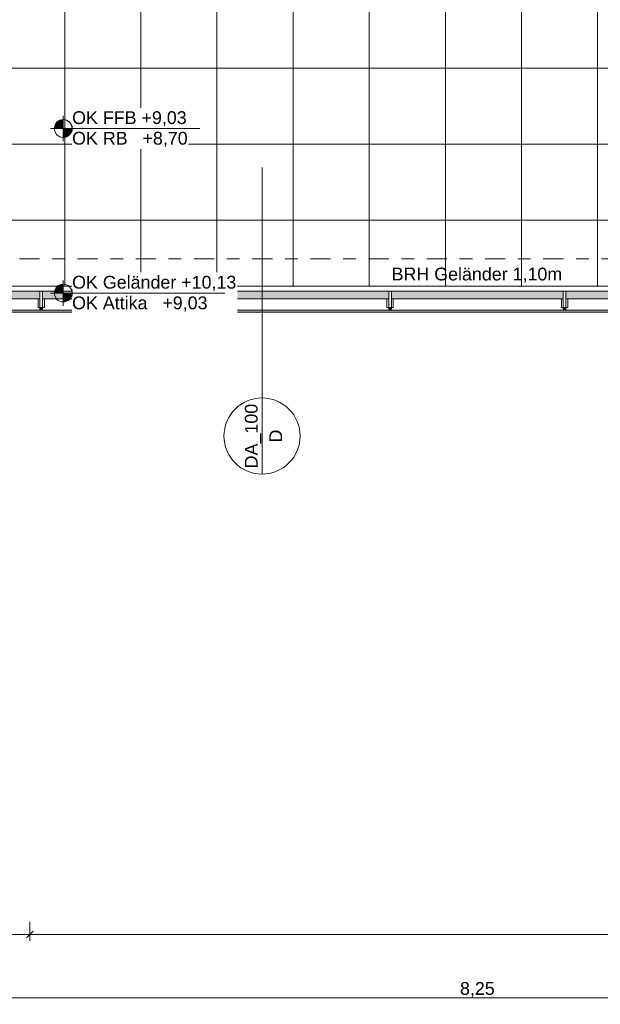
# Model space of a CAD drawing. Header units: metres. Extents: x -180 to 4, y -47 to 4.
# Tile 179 of 256: x -74.15 to -69.58, y -45.32 to -37.56. Entities that reach past the tile are written whole.
import ezdxf

# ---------------------------------------------------------------- set-up
doc = ezdxf.new("R2010")
doc.units = ezdxf.units.M
doc.header["$LTSCALE"] = 0.05
doc.header["$PDMODE"] = 1
doc.header["$PDSIZE"] = -2
doc.linetypes.add('Linienart-53', pattern=[5.291531, 3.175, -1.058062, 0.352704, -0.705764])
doc.layers.get('0').update_dxf_attribs({"lineweight": 25})
for name, color, linetype, lineweight, true_color in [('30 -36 Dächer- 3 Dachbeläge', 7, 'Continuous', 15, 0x9999ff), ('30 -36 Dächer- 4 Dachbekleidungen', 7, 'Continuous', 9, 0xccccff), ('70 -72 Beschriftung- 1 Beschriftung allgemein', 7, 'Continuous', 9, 0xff6633), ('70 -72 Beschriftung- 7 Detailverweise', 7, 'Continuous', 9, 0x00dd00), ('70 -76 Bemaßung- 2 Allgemein', 7, 'Continuous', 5, 0x6666cc)]:
    doc.layers.add(name, color=color, linetype=linetype, lineweight=lineweight, true_color=true_color)
for name, color, linetype, lineweight in [('60- 61 allgemeine Ausstattung- 4 Terrassen', 7, 'Continuous', 9), ('70 -71 Achsen- 1 Gebäudeachsen', 7, 'Linienart-53', 18), ('70 -72 Beschriftung- 5 Höhenkoten', 7, 'Continuous', 15), ('Keine', 7, 'Continuous', 9)]:
    doc.layers.add(name, color=color, linetype=linetype, lineweight=lineweight)
doc.styles.add('Arial', font='arial.ttf')
doc.dimstyles.new('k+k_klein', dxfattribs={"dimtxt": 0.075516, "dimasz": 0.05302, "dimexe": 0.05, "dimexo": 0.15, "dimgap": 0.005, "dimtad": 1, "dimdec": 3, "dimtxsty": 'Arial', "dimblk": 'VW_SLASH-2', "dimblk1": 'VW_SLASH-2', "dimblk2": 'VW_SLASH-2', "dimcen": 0, "dimdle": 0.025, "dimadec": 3, "dimazin": 0, "dimtfac": 0.75, "dimtdec": 3, "dimtix": 1, "dimtmove": 0, "dimatfit": 0, "dimldrblk": 'VW_FILLEDARROW', "dimfxl": 0.1, "dimfxlon": 1, "dimfrac": 2, "dimtolj": 1, "dimarcsym": 0})

# ---------------------------------------------------------------- blocks, each defined once
blk = doc.blocks.new('Gruppe-785')
at = {"layer": '70 -72 Beschriftung- 5 Höhenkoten', "linetype": 'Continuous', "lineweight": 0}
h = blk.add_hatch(color=7, dxfattribs=at)
edge = h.paths.add_edge_path()
edge.add_arc((-73.81, -38.42), 0.07, 90, 180)
edge.add_line((-73.88, -38.42), (-73.81, -38.42))
edge.add_line((-73.81, -38.42), (-73.81, -38.35))
at = {"layer": '70 -72 Beschriftung- 5 Höhenkoten'}
blk.add_line((-73.81, -38.52), (-73.81, -38.32), dxfattribs=at)
at = {"layer": '70 -72 Beschriftung- 5 Höhenkoten', "flags": 128}
for points in [[(-73.81, -38.35, 0.414214), (-73.88, -38.42), (-73.81, -38.42)], [(-73.88, -38.42, 0.414214), (-73.81, -38.49), (-73.81, -38.42)]]:
    blk.add_lwpolyline(points, format="xyb", close=True, dxfattribs=at)
at = {"color": 255, "linetype": 'Continuous'}
blk.add_wipeout([(-73.74, -38.42), (-72.8313, -38.42), (-72.8313, -38.2577), (-73.74, -38.2577)], dxfattribs=at).dxf.layer = '70 -72 Beschriftung- 5 Höhenkoten'
at = {"layer": '70 -72 Beschriftung- 5 Höhenkoten', "insert": (-73.74, -38.2844), "char_height": 0.100689, "attachment_point": 1, "line_spacing_factor": 0.96878, "style": 'Arial'}
blk.add_mtext('OK FFB +9,03', dxfattribs=at)
at = {"color": 255, "linetype": 'Continuous'}
blk.add_wipeout([(-73.74, -38.5823), (-72.8234, -38.5823), (-72.8234, -38.42), (-73.74, -38.42)], dxfattribs=at).dxf.layer = '70 -72 Beschriftung- 5 Höhenkoten'
at = {"layer": '70 -72 Beschriftung- 5 Höhenkoten', "linetype": 'Continuous', "lineweight": 0}
h = blk.add_hatch(color=7, dxfattribs=at)
edge = h.paths.add_edge_path()
edge.add_arc((-73.81, -38.42), 0.07, 270, 360)
edge.add_line((-73.74, -38.42), (-73.81, -38.42))
edge.add_line((-73.81, -38.42), (-73.81, -38.49))
at = {"layer": '70 -72 Beschriftung- 5 Höhenkoten'}
blk.add_line((-73.91, -38.42), (-72.7323, -38.42), dxfattribs=at)
at = {"layer": '70 -72 Beschriftung- 5 Höhenkoten', "flags": 128}
for points in [[(-73.74, -38.42, 0.414214), (-73.81, -38.35), (-73.81, -38.42)], [(-73.81, -38.49, 0.414214), (-73.74, -38.42), (-73.81, -38.42)]]:
    blk.add_lwpolyline(points, format="xyb", close=True, dxfattribs=at)
at = {"layer": '70 -72 Beschriftung- 5 Höhenkoten', "insert": (-73.74, -38.4467), "char_height": 0.100689, "attachment_point": 1, "line_spacing_factor": 0.96878, "style": 'Arial'}
blk.add_mtext('OK RB   +8,70', dxfattribs=at)
blk = doc.blocks.new('Gruppe-908')
at = {"layer": '70 -72 Beschriftung- 1 Beschriftung allgemein', "insert": (-71.2219, -39.5168), "char_height": 0.100689, "attachment_point": 1, "line_spacing_factor": 0.970891, "style": 'Arial'}
blk.add_mtext('BRH Geländer 1,10m', dxfattribs=at)
blk = doc.blocks.new('Gruppe-956')
at = {"color": 255}
blk.add_wipeout([(-73.9735, -39.762), (-73.9735, -39.832), (-73.9935, -39.832), (-73.9935, -39.762)], dxfattribs=at).dxf.layer = '30 -36 Dächer- 4 Dachbekleidungen'
at = {"layer": '30 -36 Dächer- 3 Dachbeläge', "linetype": 'Continuous', "lineweight": 0, "transparency": 33554687}
blk.add_hatch(color=254, dxfattribs=at).paths.add_polyline_path([(-73.9735, -39.852), (-73.9735, -39.832), (-73.9935, -39.832), (-73.9935, -39.852)])
at = {"layer": '30 -36 Dächer- 3 Dachbeläge', "color": 254, "linetype": 'Continuous', "lineweight": 9, "true_color": 0xccccff, "transparency": 33554687, "flags": 128}
blk.add_lwpolyline([(-73.9735, -39.852), (-73.9735, -39.832), (-73.9935, -39.832), (-73.9935, -39.852)], dxfattribs=at)
at = {"layer": '30 -36 Dächer- 4 Dachbekleidungen', "flags": 128}
for points in [[(-74.0085, -39.762), (-74.0085, -39.832), (-73.9935, -39.832)], [(-73.9735, -39.762), (-73.9735, -39.832), (-73.9935, -39.832), (-73.9935, -39.762)], [(-73.9585, -39.762), (-73.9585, -39.832), (-73.9735, -39.832)]]:
    blk.add_lwpolyline(points, dxfattribs=at)
at = {"color": 255}
blk.add_wipeout([(-73.9735, -39.762), (-73.9735, -39.702), (-73.9935, -39.702), (-73.9935, -39.762)], dxfattribs=at).dxf.layer = '30 -36 Dächer- 4 Dachbekleidungen'
at = {"layer": '30 -36 Dächer- 4 Dachbekleidungen', "flags": 128}
blk.add_lwpolyline([(-73.9735, -39.762), (-73.9735, -39.702), (-73.9935, -39.702), (-73.9935, -39.762)], dxfattribs=at)
blk = doc.blocks.new('Gruppe-957')
at = {"color": 255}
blk.add_wipeout([(-72.5985, -39.762), (-72.5985, -39.832), (-72.6185, -39.832), (-72.6185, -39.762)], dxfattribs=at).dxf.layer = '30 -36 Dächer- 4 Dachbekleidungen'
at = {"layer": '30 -36 Dächer- 3 Dachbeläge', "linetype": 'Continuous', "lineweight": 0, "transparency": 33554687}
blk.add_hatch(color=254, dxfattribs=at).paths.add_polyline_path([(-72.5985, -39.852), (-72.5985, -39.832), (-72.6185, -39.832), (-72.6185, -39.852)])
at = {"layer": '30 -36 Dächer- 3 Dachbeläge', "color": 254, "linetype": 'Continuous', "lineweight": 9, "true_color": 0xccccff, "transparency": 33554687, "flags": 128}
blk.add_lwpolyline([(-72.5985, -39.852), (-72.5985, -39.832), (-72.6185, -39.832), (-72.6185, -39.852)], dxfattribs=at)
at = {"layer": '30 -36 Dächer- 4 Dachbekleidungen', "flags": 128}
for points in [[(-72.6335, -39.762), (-72.6335, -39.832), (-72.6185, -39.832)], [(-72.5985, -39.762), (-72.5985, -39.832), (-72.6185, -39.832), (-72.6185, -39.762)], [(-72.5835, -39.762), (-72.5835, -39.832), (-72.5985, -39.832)]]:
    blk.add_lwpolyline(points, dxfattribs=at)
at = {"color": 255}
blk.add_wipeout([(-72.5985, -39.762), (-72.5985, -39.702), (-72.6185, -39.702), (-72.6185, -39.762)], dxfattribs=at).dxf.layer = '30 -36 Dächer- 4 Dachbekleidungen'
at = {"layer": '30 -36 Dächer- 4 Dachbekleidungen', "flags": 128}
blk.add_lwpolyline([(-72.5985, -39.762), (-72.5985, -39.702), (-72.6185, -39.702), (-72.6185, -39.762)], dxfattribs=at)
blk = doc.blocks.new('Gruppe-958')
at = {"color": 255}
blk.add_wipeout([(-71.2235, -39.762), (-71.2235, -39.832), (-71.2435, -39.832), (-71.2435, -39.762)], dxfattribs=at).dxf.layer = '30 -36 Dächer- 4 Dachbekleidungen'
at = {"layer": '30 -36 Dächer- 3 Dachbeläge', "linetype": 'Continuous', "lineweight": 0, "transparency": 33554687}
blk.add_hatch(color=254, dxfattribs=at).paths.add_polyline_path([(-71.2235, -39.852), (-71.2235, -39.832), (-71.2435, -39.832), (-71.2435, -39.852)])
at = {"layer": '30 -36 Dächer- 3 Dachbeläge', "color": 254, "linetype": 'Continuous', "lineweight": 9, "true_color": 0xccccff, "transparency": 33554687, "flags": 128}
blk.add_lwpolyline([(-71.2235, -39.852), (-71.2235, -39.832), (-71.2435, -39.832), (-71.2435, -39.852)], dxfattribs=at)
at = {"layer": '30 -36 Dächer- 4 Dachbekleidungen', "flags": 128}
for points in [[(-71.2585, -39.762), (-71.2585, -39.832), (-71.2435, -39.832)], [(-71.2235, -39.762), (-71.2235, -39.832), (-71.2435, -39.832), (-71.2435, -39.762)], [(-71.2085, -39.762), (-71.2085, -39.832), (-71.2235, -39.832)]]:
    blk.add_lwpolyline(points, dxfattribs=at)
at = {"color": 255}
blk.add_wipeout([(-71.2235, -39.762), (-71.2235, -39.702), (-71.2435, -39.702), (-71.2435, -39.762)], dxfattribs=at).dxf.layer = '30 -36 Dächer- 4 Dachbekleidungen'
at = {"layer": '30 -36 Dächer- 4 Dachbekleidungen', "flags": 128}
blk.add_lwpolyline([(-71.2235, -39.762), (-71.2235, -39.702), (-71.2435, -39.702), (-71.2435, -39.762)], dxfattribs=at)
blk = doc.blocks.new('Gruppe-959')
at = {"color": 255}
blk.add_wipeout([(-69.8485, -39.762), (-69.8485, -39.832), (-69.8685, -39.832), (-69.8685, -39.762)], dxfattribs=at).dxf.layer = '30 -36 Dächer- 4 Dachbekleidungen'
at = {"layer": '30 -36 Dächer- 3 Dachbeläge', "linetype": 'Continuous', "lineweight": 0, "transparency": 33554687}
blk.add_hatch(color=254, dxfattribs=at).paths.add_polyline_path([(-69.8485, -39.852), (-69.8485, -39.832), (-69.8685, -39.832), (-69.8685, -39.852)])
at = {"layer": '30 -36 Dächer- 3 Dachbeläge', "color": 254, "linetype": 'Continuous', "lineweight": 9, "true_color": 0xccccff, "transparency": 33554687, "flags": 128}
blk.add_lwpolyline([(-69.8485, -39.852), (-69.8485, -39.832), (-69.8685, -39.832), (-69.8685, -39.852)], dxfattribs=at)
at = {"layer": '30 -36 Dächer- 4 Dachbekleidungen', "flags": 128}
for points in [[(-69.8835, -39.762), (-69.8835, -39.832), (-69.8685, -39.832)], [(-69.8485, -39.762), (-69.8485, -39.832), (-69.8685, -39.832), (-69.8685, -39.762)], [(-69.8335, -39.762), (-69.8335, -39.832), (-69.8485, -39.832)]]:
    blk.add_lwpolyline(points, dxfattribs=at)
at = {"color": 255}
blk.add_wipeout([(-69.8485, -39.762), (-69.8485, -39.702), (-69.8685, -39.702), (-69.8685, -39.762)], dxfattribs=at).dxf.layer = '30 -36 Dächer- 4 Dachbekleidungen'
at = {"layer": '30 -36 Dächer- 4 Dachbekleidungen', "flags": 128}
blk.add_lwpolyline([(-69.8485, -39.762), (-69.8485, -39.702), (-69.8685, -39.702), (-69.8685, -39.762)], dxfattribs=at)
blk = doc.blocks.new('Gruppe-1384')
at = {"layer": '60- 61 allgemeine Ausstattung- 4 Terrassen', "linetype": 'Continuous', "lineweight": 9, "transparency": 33554534}
h = blk.add_hatch(dxfattribs=at)
h.set_pattern_fill('Platte 60_60 SRF-2', style=0, pattern_type=2)
h.set_pattern_definition([(90, (-69.5985, -37.34404), (-0.6, 7e-17), []), (0, (-69.5985, -37.34404), (0, 0.6), [])])
h.paths.add_polyline_path([(-71.62099996, -31.58904198), (-73.54099996, -31.58904198), (-73.54099996, -27.91704198), (-74.07399996, -27.91704198), (-74.07399996, -31.79405198), (-74.92599996, -31.79405198), (-74.92599996, -37.35704198), (-75.37999996, -37.35704198), (-75.37999996, -39.23704198), (-74.92599996, -39.23704198), (-74.92599996, -39.70204198), (-49.66599996, -39.70204198), (-49.66599996, -31.79405198), (-50.5179853, -31.79405198), (-50.5179853, -27.95704198), (-69.22599996, -27.95704198), (-69.22599996, -27.69210308), (-71.62099996, -27.69454198)])
h.paths.add_polyline_path([(-69.59849996, -37.34404198), (-69.59849996, -29.54404198), (-63.59849996, -29.54404198), (-63.59849996, -37.34404198)])
at = {"layer": '70 -72 Beschriftung- 7 Detailverweise', "transparency": 33554687}
blk.add_line((-72.24299433, -40.20904198), (-72.24299433, -40.84404198), dxfattribs=at)
at = {"layer": '70 -72 Beschriftung- 7 Detailverweise'}
blk.add_line((-72.24299433, -41.14404198), (-72.24299433, -40.54404198), dxfattribs=at)
at = {"layer": '70 -72 Beschriftung- 7 Detailverweise', "flags": 128}
blk.add_lwpolyline([(-72.24299433, -41.14404198), (-72.27239948, -41.1425974), (-72.30152143, -41.13827757), (-72.33007974, -41.13112408), (-72.35779936, -41.12120584), (-72.38441335, -41.10861836), (-72.4096654, -41.09348287), (-72.43331232, -41.07594512), (-72.45512637, -41.05617402), (-72.47489747, -41.03435997), (-72.49243522, -41.01071305), (-72.50757071, -40.985461), (-72.52015819, -40.95884701), (-72.53007643, -40.93112739), (-72.53722992, -40.90256908), (-72.54154975, -40.87344713), (-72.54299433, -40.84404198), (-72.54154975, -40.81463684), (-72.53722992, -40.78551489), (-72.53007643, -40.75695658), (-72.52015819, -40.72923695), (-72.50757071, -40.70262296), (-72.49243522, -40.67737091), (-72.47489747, -40.653724), (-72.45512637, -40.63190995), (-72.43331232, -40.61213885), (-72.4096654, -40.5946011), (-72.38441335, -40.5794656), (-72.35779936, -40.56687812), (-72.33007974, -40.55695988), (-72.30152143, -40.5498064), (-72.27239948, -40.54548657), (-72.24299433, -40.54404198), (-72.21358919, -40.54548657), (-72.18446724, -40.5498064), (-72.15590893, -40.55695988), (-72.1281893, -40.56687812), (-72.10157531, -40.5794656), (-72.07632326, -40.5946011), (-72.05267635, -40.61213885), (-72.0308623, -40.63190995), (-72.0110912, -40.653724), (-71.99355345, -40.67737091), (-71.97841795, -40.70262296), (-71.96583047, -40.72923695), (-71.95591223, -40.75695658), (-71.94875875, -40.78551489), (-71.94443891, -40.81463684), (-71.94299433, -40.84404198), (-71.94443891, -40.87344713), (-71.94875875, -40.90256908), (-71.95591223, -40.93112739), (-71.96583047, -40.95884701), (-71.97841795, -40.985461), (-71.99355345, -41.01071305), (-72.0110912, -41.03435997), (-72.0308623, -41.05617402), (-72.05267635, -41.07594512), (-72.07632326, -41.09348287), (-72.10157531, -41.10861836), (-72.1281893, -41.12120584), (-72.15590893, -41.13112408), (-72.18446724, -41.13827757), (-72.21358919, -41.1425974)], close=True, dxfattribs=at)
at = {"layer": '70 -72 Beschriftung- 7 Detailverweise'}
blk.add_point((-72.24299433, -40.84404198), dxfattribs=at)
at = {"layer": '70 -72 Beschriftung- 7 Detailverweise', "rotation": 90, "line_spacing_factor": 0.96878, "style": 'Arial'}
for s, insert, char_height, attachment_point in [('DA_100', (-72.37860799, -40.84404198), 0.100688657, 2), ('D', (-72.08530267, -40.84404198), 0.10068866, 8)]:
    blk.add_mtext(s, dxfattribs=dict(at, insert=insert, char_height=char_height, attachment_point=attachment_point))
at = {"layer": '60- 61 allgemeine Ausstattung- 4 Terrassen', "color": 7}
blk.add_blockref('Gruppe-785', (0, 0), dxfattribs=at)
at = {"layer": '30 -36 Dächer- 3 Dachbeläge', "linetype": 'Continuous', "lineweight": 0}
blk.add_hatch(color=254, dxfattribs=at).paths.add_polyline_path([(-75.09099996, -39.86704198), (-49.50099996, -39.86704198), (-49.50099996, -31.61704198), (-49.66599996, -31.61704198), (-49.66599996, -39.70204198), (-74.92599996, -39.70204198), (-74.92599953, -39.23704198), (-75.38036186, -39.23704198), (-75.3803623, -39.43704198), (-75.09099996, -39.43704198)])
at = {"layer": '30 -36 Dächer- 3 Dachbeläge', "flags": 128}
blk.add_lwpolyline([(-75.09099996, -39.86704198), (-49.50099996, -39.86704198), (-49.50099996, -31.61704198), (-49.66599996, -31.61704198), (-49.66599996, -39.70204198), (-74.92599996, -39.70204198), (-74.92599953, -39.23704198), (-75.38036186, -39.23704198), (-75.3803623, -39.43704198), (-75.09099996, -39.43704198)], close=True, dxfattribs=at)
at = {"color": 255}
blk.add_wipeout([(-74.92599996, -39.70204198), (-49.66599996, -39.70204198), (-49.66599996, -31.61704198), (-49.70599996, -31.61704198), (-49.70599996, -39.66204198), (-74.88599996, -39.66204198), (-74.88599909, -39.19704198), (-75.38036142, -39.19704198), (-75.38036142, -39.23704198), (-74.92599996, -39.23704198)], dxfattribs=at).dxf.layer = '30 -36 Dächer- 4 Dachbekleidungen'
at = {"layer": '30 -36 Dächer- 4 Dachbekleidungen', "flags": 128}
blk.add_lwpolyline([(-74.92599996, -39.70204198), (-49.66599996, -39.70204198), (-49.66599996, -31.61704198), (-49.70599996, -31.61704198), (-49.70599996, -39.66204198), (-74.88599996, -39.66204198), (-74.88599909, -39.19704198), (-75.38036142, -39.19704198), (-75.38036142, -39.23704198), (-74.92599996, -39.23704198)], close=True, dxfattribs=at)
at = {"color": 255}
blk.add_wipeout([(-75.07599996, -39.85204198), (-49.51599996, -39.85204198), (-49.51599996, -31.61704198), (-49.60599996, -31.61704198), (-49.60599996, -39.76204198), (-74.98599996, -39.76204198), (-74.98599996, -39.29704198), (-75.06099996, -39.29704198), (-75.06099996, -39.29704198), (-75.3803623, -39.29704198), (-75.3803623, -39.38704198), (-75.07599996, -39.38704198)], dxfattribs=at).dxf.layer = '30 -36 Dächer- 4 Dachbekleidungen'
at = {"layer": '30 -36 Dächer- 4 Dachbekleidungen', "flags": 128}
blk.add_lwpolyline([(-75.07599996, -39.85204198), (-49.51599996, -39.85204198), (-49.51599996, -31.61704198), (-49.60599996, -31.61704198), (-49.60599996, -39.76204198), (-74.98599996, -39.76204198), (-74.98599996, -39.29704198), (-75.06099996, -39.29704198), (-75.06099996, -39.29704198), (-75.3803623, -39.29704198), (-75.3803623, -39.38704198), (-75.07599996, -39.38704198)], close=True, dxfattribs=at)
at = {"layer": '70 -72 Beschriftung- 7 Detailverweise', "transparency": 33554687}
blk.add_line((-72.24299433, -40.20904198), (-72.24299433, -38.72851648), dxfattribs=at)
at = {"layer": '70 -72 Beschriftung- 1 Beschriftung allgemein', "color": 7}
blk.add_blockref('Gruppe-908', (0, 0), dxfattribs=at)
for name in ['Gruppe-956', 'Gruppe-957', 'Gruppe-958', 'Gruppe-959']:
    blk.add_blockref(name, (0, 0), dxfattribs=at)
blk = doc.blocks.new('_Dach_2D (2D)')
at = {"layer": '60- 61 allgemeine Ausstattung- 4 Terrassen', "color": 7}
blk.add_blockref('Gruppe-1384', (0, 0), dxfattribs=at)
at = {"layer": '70 -72 Beschriftung- 5 Höhenkoten', "linetype": 'Continuous', "lineweight": 0}
h = blk.add_hatch(color=7, dxfattribs=at)
edge = h.paths.add_edge_path()
edge.add_arc((-73.81, -39.71704198), 0.07, 90, 180)
edge.add_line((-73.88, -39.71704198), (-73.81, -39.71704198))
edge.add_line((-73.81, -39.71704198), (-73.81, -39.64704198))
at = {"layer": '70 -72 Beschriftung- 5 Höhenkoten'}
blk.add_line((-73.81, -39.81704198), (-73.81, -39.61704198), dxfattribs=at)
at = {"layer": '70 -72 Beschriftung- 5 Höhenkoten', "flags": 128}
for points in [[(-73.81, -39.64704198, 0.4142135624), (-73.88, -39.71704198), (-73.81, -39.71704198)], [(-73.88, -39.71704198, 0.4142135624), (-73.81, -39.78704198), (-73.81, -39.71704198)]]:
    blk.add_lwpolyline(points, format="xyb", close=True, dxfattribs=at)
at = {"color": 255, "linetype": 'Continuous'}
blk.add_wipeout([(-73.74, -39.87931976), (-72.43885909, -39.87931976), (-72.43885909, -39.55476421), (-73.74, -39.55476421)], dxfattribs=at).dxf.layer = '70 -72 Beschriftung- 5 Höhenkoten'
at = {"layer": '70 -72 Beschriftung- 5 Höhenkoten', "linetype": 'Continuous', "lineweight": 0}
h = blk.add_hatch(color=7, dxfattribs=at)
edge = h.paths.add_edge_path()
edge.add_arc((-73.81, -39.71704198), 0.07, 270, 360)
edge.add_line((-73.74, -39.71704198), (-73.81, -39.71704198))
edge.add_line((-73.81, -39.71704198), (-73.81, -39.78704198))
at = {"layer": '70 -72 Beschriftung- 5 Höhenkoten'}
blk.add_line((-73.91, -39.71704198), (-72.53545061, -39.71704198), dxfattribs=at)
at = {"layer": '70 -72 Beschriftung- 5 Höhenkoten', "flags": 128}
for points in [[(-73.74, -39.71704198, 0.4142135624), (-73.81, -39.64704198), (-73.81, -39.71704198)], [(-73.81, -39.78704198, 0.4142135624), (-73.74, -39.71704198), (-73.81, -39.71704198)]]:
    blk.add_lwpolyline(points, format="xyb", close=True, dxfattribs=at)
at = {"layer": '70 -72 Beschriftung- 5 Höhenkoten', "insert": (-73.74, -39.58142833), "char_height": 0.1006886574, "attachment_point": 1, "line_spacing_factor": 0.96878, "style": 'Arial'}
blk.add_mtext('OK Geländer +10,13\\POK Attika   +9,03', dxfattribs=at)
blk = doc.blocks.new('VW_SLASH-2')
at = {"color": 0, "linetype": 'ByBlock', "lineweight": -2, "transparency": 16777216}
blk.add_line((0.47, 0), (-1, 0), dxfattribs=at)
at = {"color": 0, "lineweight": 5, "transparency": 16777216, "flags": 128}
blk.add_lwpolyline([(0.5, 0.5), (-0.5, -0.5)], dxfattribs=at)
blk = doc.blocks.new('*D2221')
at = {"layer": '70 -76 Bemaßung- 2 Allgemein', "color": 0, "lineweight": -2}
for p, q in [((-74.671, -45.172), (-74.671, -45.322)), ((-66.421, -45.172), (-66.421, -45.322)), ((-66.474, -45.272), (-74.618, -45.272))]:
    blk.add_line(p, q, dxfattribs=at)
at = {"layer": 'Defpoints', "color": 0}
for p in [(-74.671, -42.294), (-66.421, -42.294), (-74.671, -45.272)]:
    blk.add_point(p, dxfattribs=at)
at = {"layer": '70 -76 Bemaßung- 2 Allgemein', "color": 0, "lineweight": -2, "xscale": 0.05302001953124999, "yscale": 0.05302001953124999, "zscale": 0.05302001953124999, "rotation": 180}
blk.add_blockref('VW_SLASH-2', (-74.671, -45.272), dxfattribs=at)
at = {"layer": '70 -76 Bemaßung- 2 Allgemein', "color": 0, "lineweight": -2, "xscale": 0.05302001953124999, "yscale": 0.05302001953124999, "zscale": 0.05302001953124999}
blk.add_blockref('VW_SLASH-2', (-66.421, -45.272), dxfattribs=at)
at = {"layer": '70 -76 Bemaßung- 2 Allgemein', "color": 0, "insert": (-70.546, -45.2066), "char_height": 0.10069, "attachment_point": 5, "style": 'Arial'}
blk.add_mtext('\\A1;8,25', dxfattribs=at)
blk = doc.blocks.new('VW_FILLEDARROW')
at = {"linetype": 'Continuous', "lineweight": 0, "transparency": 16777216}
blk.add_hatch(color=0, dxfattribs=at).paths.add_polyline_path([(-2.83, 0.76), (0, 0), (-2.83, -0.76)])
at = {"color": 0, "lineweight": 5, "transparency": 16777216, "flags": 128}
blk.add_lwpolyline([(-2.83, 0.76), (0, 0), (-2.83, -0.76)], close=True, dxfattribs=at)
blk = doc.blocks.new('*D2266')
at = {"layer": '70 -76 Bemaßung- 2 Allgemein', "color": 0, "lineweight": -2}
for p, q in [((-74.671, -44.672), (-74.671, -44.822)), ((-74.074, -44.672), (-74.074, -44.822)), ((-74.127, -44.772), (-74.618, -44.772))]:
    blk.add_line(p, q, dxfattribs=at)
at = {"layer": 'Defpoints', "color": 0}
for p in [(-74.074, -31.157), (-74.671, -31.197), (-74.671, -44.772)]:
    blk.add_point(p, dxfattribs=at)
at = {"layer": '70 -76 Bemaßung- 2 Allgemein', "color": 0, "lineweight": -2, "xscale": 0.05302001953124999, "yscale": 0.05302001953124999, "zscale": 0.05302001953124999, "rotation": 180}
blk.add_blockref('VW_SLASH-2', (-74.671, -44.772), dxfattribs=at)
at = {"layer": '70 -76 Bemaßung- 2 Allgemein', "color": 0, "lineweight": -2, "xscale": 0.05302001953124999, "yscale": 0.05302001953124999, "zscale": 0.05302001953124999}
blk.add_blockref('VW_SLASH-2', (-74.074, -44.772), dxfattribs=at)
at = {"layer": '70 -76 Bemaßung- 2 Allgemein', "color": 0, "insert": (-74.3725, -44.6997), "char_height": 0.100689, "attachment_point": 5, "style": 'Arial'}
blk.add_mtext('\\A1;59\\S7^ ;', dxfattribs=at)
blk = doc.blocks.new('*D2267')
at = {"layer": '70 -76 Bemaßung- 2 Allgemein', "color": 0, "lineweight": -2}
for p, q in [((-74.074, -44.672), (-74.074, -44.822)), ((-50.518, -44.672), (-50.518, -44.822)), ((-50.571, -44.772), (-74.021, -44.772))]:
    blk.add_line(p, q, dxfattribs=at)
at = {"layer": 'Defpoints', "color": 0}
for p in [(-50.518, -31.0097), (-74.074, -31.157), (-74.074, -44.772)]:
    blk.add_point(p, dxfattribs=at)
at = {"layer": '70 -76 Bemaßung- 2 Allgemein', "color": 0, "lineweight": -2, "xscale": 0.05302001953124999, "yscale": 0.05302001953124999, "zscale": 0.05302001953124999, "rotation": 180}
blk.add_blockref('VW_SLASH-2', (-74.074, -44.772), dxfattribs=at)
at = {"layer": '70 -76 Bemaßung- 2 Allgemein', "color": 0, "lineweight": -2, "xscale": 0.05302001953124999, "yscale": 0.05302001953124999, "zscale": 0.05302001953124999}
blk.add_blockref('VW_SLASH-2', (-50.518, -44.772), dxfattribs=at)
at = {"layer": '70 -76 Bemaßung- 2 Allgemein', "color": 0, "insert": (-62.296, -44.6889), "char_height": 0.100689, "attachment_point": 5, "style": 'Arial'}
blk.add_mtext('\\A1;23,55\\S6^ ;', dxfattribs=at)
blk = doc.blocks.new('_Achsen (3D)')
at = {"layer": '70 -71 Achsen- 1 Gebäudeachsen', "transparency": 33554687}
blk.add_line((-179.668, -39.447), (3.826, -39.447), dxfattribs=at)
blk = doc.blocks.new('Gruppe-1910')
at = {"layer": '70 -76 Bemaßung- 2 Allgemein'}
dim = blk.add_aligned_dim(p1=(-66.42099996, -42.29404198), p2=(-74.67099996, -42.29404198), distance=2.978, text='8,25', dimstyle='k+k_klein', override={"dimtxt": 0.100689, "dimgap": 0.005, "dimdec": 8, "dimpost": '<>', "dimtxsty": 'Arial', "dimtmove": 2}, dxfattribs=at)
dim.commit()
dim.dimension.update_dxf_attribs({"geometry": '*D2221', "text_midpoint": (-70.54599996, -45.20657844)})
blk = doc.blocks.new('Gruppe-1914')
at = {"layer": '70 -76 Bemaßung- 2 Allgemein'}
for base, p1, p2, text, picture, middle in [((-74.07399996, -44.77204198), (-50.51799996, -31.00972138), (-74.07399996, -31.15704698), '23,55\\S6^ ;', '*D2267', (-62.29599996, -44.68894115)), ((-74.67099996, -44.77204198), (-74.07399996, -31.15704698), (-74.67099996, -31.19704198), '59\\S7^ ;', '*D2266', (-74.37249996, -44.69971483))]:
    dim = blk.add_linear_dim(base=base, p1=p1, p2=p2, text=text, dimstyle='k+k_klein', override={"dimtxt": 0.100689, "dimgap": 0.005, "dimdec": 8, "dimpost": '<>', "dimtxsty": 'Arial', "dimtmove": 2}, dxfattribs=at)
    dim.commit()
    dim.dimension.update_dxf_attribs({"geometry": picture, "text_midpoint": middle})
blk = doc.blocks.new('_Dach_2D Bemaßung_ Beschriftung (2D)')
at = {"layer": '70 -76 Bemaßung- 2 Allgemein'}
for name in ['Gruppe-1914', 'Gruppe-1910']:
    blk.add_blockref(name, (0, 0), dxfattribs=at)

msp = doc.modelspace()

# ---------------------------------------------------------------- block references
at = {"layer": 'Keine', "color": 1}
msp.add_blockref('_Dach_2D (2D)', (0, 0), dxfattribs=at)

# ---------------------------------------------------------------- next in the draw order: block references
msp.add_blockref('_Dach_2D Bemaßung_ Beschriftung (2D)', (0, 0), dxfattribs=at)

# ---------------------------------------------------------------- next in the draw order: block references
msp.add_blockref('_Achsen (3D)', (0, 0), dxfattribs=at)

doc.saveas('drawing.dxf')
